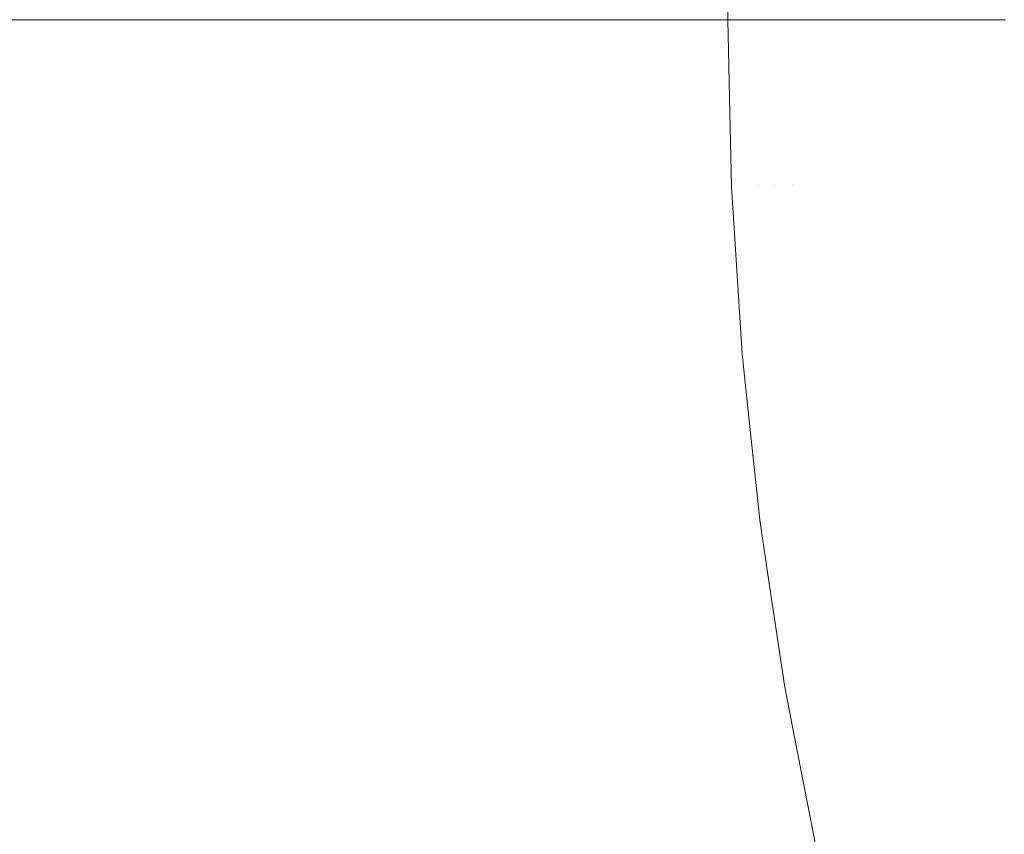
# Model space of a CAD drawing. Header units: centimetres. Extents: x -26 to 27.3, y -25.3 to -23.5.
# Tile 66 of 200: x -8.1266 to -8.0766, y -24.8013 to -24.7599. Entities that reach past the tile are written whole.
import ezdxf

# ---------------------------------------------------------------- set-up
doc = ezdxf.new("R2010")
doc.units = ezdxf.units.CM
doc.header["$LTSCALE"] = 2.54
doc.layers.add('Lucido design-1', color=7, linetype='Continuous')

# ---------------------------------------------------------------- blocks, each defined once
blk = doc.blocks.new('Gruppo-4-1')
at = {"color": 7, "linetype": 'Continuous', "lineweight": 9}
for points in [[(-25.890647, -23.559888, -349.282667), (-25.890647, -25.159888, -349.282667), (27.209353, -25.159888, -349.282667), (27.209353, -23.559888, -349.282667)], [(-8.090647, -24.759888, -349.982667), (-8.090647, -23.559888, -349.982667), (-8.090647, -23.559888, -349.782667), (-8.090647, -24.759888, -349.782667)]]:
    blk.add_3dface(points, dxfattribs=at)
for points, invisible_edges in [([(-8.090647, -23.559888, -349.782667), (-8.090561, -23.559888, -349.778606), (-8.090557, -24.759888, -349.778606), (-8.090646, -24.759888, -349.782122)], 10), ([(-8.090646, -24.759888, -349.782122), (-8.090647, -24.759888, -349.782667), (-8.090647, -23.559888, -349.782667)], 8), ([(-8.090547, -24.759888, -349.778192), (-8.090557, -24.759888, -349.778606), (-8.090561, -23.559888, -349.778606), (-8.090557, -23.559888, -349.778423)], 10), ([(-8.090557, -23.559888, -349.778423), (-8.090303, -24.759888, -349.774462), (-8.090547, -24.759888, -349.778192)], 9), ([(-8.12894, -24.759888, -350.061348), (-8.126077, -24.759888, -350.059026), (-8.125865, -24.76988, -350.059026), (-8.129036, -24.770015, -350.061601)], 14), ([(-8.125865, -24.76988, -350.059026), (-8.126077, -24.759888, -350.059026), (-8.125791, -24.759888, -350.058774)], 9), ([(-8.125791, -24.759888, -350.058774), (-8.123014, -24.759888, -350.056326), (-8.122805, -24.76975, -350.056326), (-8.125865, -24.76988, -350.059026)], 14), ([(-8.122805, -24.76975, -350.056326), (-8.123014, -24.759888, -350.056326), (-8.122746, -24.759888, -350.056071)], 9), ([(-8.122746, -24.759888, -350.056071), (-8.120066, -24.759888, -350.053507), (-8.119859, -24.769625, -350.053507), (-8.122805, -24.76975, -350.056326)], 14), ([(-8.119859, -24.769625, -350.053507), (-8.120066, -24.759888, -350.053507), (-8.119812, -24.759888, -350.053243)], 9), ([(-8.119812, -24.759888, -350.053243), (-8.117238, -24.759888, -350.050572), (-8.117034, -24.769505, -350.050572), (-8.119859, -24.769625, -350.053507)], 14), ([(-8.117034, -24.769505, -350.050572), (-8.117238, -24.759888, -350.050572), (-8.116992, -24.759888, -350.050295)], 9), ([(-8.116992, -24.759888, -350.050295), (-8.114535, -24.759888, -350.047528), (-8.114333, -24.76939, -350.047528), (-8.117034, -24.769505, -350.050572)], 14), ([(-8.114333, -24.76939, -350.047528), (-8.114535, -24.759888, -350.047528), (-8.114293, -24.759888, -350.047232)], 9), ([(-8.114293, -24.759888, -350.047232), (-8.11196, -24.759888, -350.044379), (-8.111761, -24.769281, -350.044379), (-8.114333, -24.76939, -350.047528)], 14), ([(-8.111761, -24.769281, -350.044379), (-8.11196, -24.759888, -350.044379), (-8.111719, -24.759888, -350.044058)], 9), ([(-8.111719, -24.759888, -350.044058), (-8.109483, -24.759888, -350.041082), (-8.109286, -24.769176, -350.041082), (-8.111761, -24.769281, -350.044379)], 14), ([(-8.109286, -24.769176, -350.041082), (-8.109483, -24.759888, -350.041082), (-8.109274, -24.759888, -350.040779)], 9), ([(-8.109274, -24.759888, -350.040779), (-8.107179, -24.759888, -350.037741), (-8.106984, -24.769078, -350.037741), (-8.109286, -24.769176, -350.041082)], 14), ([(-8.106984, -24.769078, -350.037741), (-8.107179, -24.759888, -350.037741), (-8.106963, -24.759888, -350.037399)], 9), ([(-8.106963, -24.759888, -350.037399), (-8.105015, -24.759888, -350.034311), (-8.104822, -24.768986, -350.034311), (-8.106984, -24.769078, -350.037741)], 14), ([(-8.104822, -24.768986, -350.034311), (-8.105015, -24.759888, -350.034311), (-8.104792, -24.759888, -350.033924)], 9), ([(-8.104792, -24.759888, -350.033924), (-8.102994, -24.759888, -350.030801), (-8.102802, -24.7689, -350.030801), (-8.104822, -24.768986, -350.034311)], 14), ([(-8.102802, -24.7689, -350.030801), (-8.102994, -24.759888, -350.030801), (-8.102763, -24.759888, -350.030359)], 9), ([(-8.102763, -24.759888, -350.030359), (-8.101118, -24.759888, -350.027215), (-8.100928, -24.768821, -350.027215), (-8.102802, -24.7689, -350.030801)], 14), ([(-8.100928, -24.768821, -350.027215), (-8.101118, -24.759888, -350.027215), (-8.10088, -24.759888, -350.026712)], 9), ([(-8.10088, -24.759888, -350.026712), (-8.099391, -24.759888, -350.02356), (-8.099203, -24.768747, -350.02356), (-8.100928, -24.768821, -350.027215)], 14), ([(-8.099203, -24.768747, -350.02356), (-8.099391, -24.759888, -350.02356), (-8.099147, -24.759888, -350.022986)], 9), ([(-8.099147, -24.759888, -350.022986), (-8.097814, -24.759888, -350.019843), (-8.097628, -24.76868, -350.019843), (-8.099203, -24.768747, -350.02356)], 14), ([(-8.097628, -24.76868, -350.019843), (-8.097814, -24.759888, -350.019843), (-8.097568, -24.759888, -350.01919)], 9), ([(-8.097568, -24.759888, -350.01919), (-8.096391, -24.759888, -350.01607), (-8.096205, -24.76862, -350.01607), (-8.097628, -24.76868, -350.019843)], 14), ([(-8.096205, -24.76862, -350.01607), (-8.096391, -24.759888, -350.01607), (-8.096145, -24.759888, -350.015328)], 9), ([(-8.096145, -24.759888, -350.015328), (-8.095122, -24.759888, -350.012247), (-8.094938, -24.768566, -350.012247), (-8.096205, -24.76862, -350.01607)], 14), ([(-8.094938, -24.768566, -350.012247), (-8.095122, -24.759888, -350.012247), (-8.094881, -24.759888, -350.011407)], 9), ([(-8.094881, -24.759888, -350.011407), (-8.094009, -24.759888, -350.00838), (-8.093826, -24.768519, -350.00838), (-8.094938, -24.768566, -350.012247)], 14), ([(-8.093826, -24.768519, -350.00838), (-8.094009, -24.759888, -350.00838), (-8.093778, -24.759888, -350.007435)], 9), ([(-8.093778, -24.759888, -350.007435), (-8.093054, -24.759888, -350.004477), (-8.092872, -24.768478, -350.004477), (-8.093826, -24.768519, -350.00838)], 14), ([(-8.092872, -24.768478, -350.004477), (-8.093054, -24.759888, -350.004477), (-8.09284, -24.759888, -350.003417)], 9), ([(-8.09284, -24.759888, -350.003417), (-8.092258, -24.759888, -350.000543), (-8.092076, -24.768445, -350.000543), (-8.092872, -24.768478, -350.004477)], 14), ([(-8.092076, -24.768445, -350.000543), (-8.092258, -24.759888, -350.000543), (-8.092067, -24.759888, -349.99936)], 9), ([(-8.092067, -24.759888, -349.99936), (-8.09162, -24.759888, -349.996586), (-8.091439, -24.768418, -349.996586), (-8.092076, -24.768445, -350.000543)], 14), ([(-8.091439, -24.768418, -349.996586), (-8.09162, -24.759888, -349.996586), (-8.091462, -24.759888, -349.995271)], 9), ([(-8.091462, -24.759888, -349.995271), (-8.091143, -24.759888, -349.992612), (-8.090962, -24.768397, -349.992612), (-8.091439, -24.768418, -349.996586)], 14), ([(-8.090962, -24.768397, -349.992612), (-8.091143, -24.759888, -349.992612), (-8.091027, -24.759888, -349.991158)], 9), ([(-8.091027, -24.759888, -349.991158), (-8.090825, -24.759888, -349.988627), (-8.090644, -24.768384, -349.988627), (-8.090962, -24.768397, -349.992612)], 14), ([(-8.090644, -24.768384, -349.988627), (-8.090825, -24.759888, -349.988627), (-8.090761, -24.759888, -349.987026)], 9), ([(-8.090761, -24.759888, -349.987026), (-8.090666, -24.759888, -349.984639), (-8.090486, -24.768377, -349.984639), (-8.090644, -24.768384, -349.988627)], 14), ([(-8.090666, -24.759888, -349.984639), (-8.090647, -24.759888, -349.982667), (-8.090563, -24.763831, -349.982667)], 8), ([(-8.090563, -24.763831, -349.982667), (-8.090467, -24.768376, -349.982667), (-8.090486, -24.768377, -349.984639), (-8.090666, -24.759888, -349.984639)], 14), ([(-8.090647, -24.759888, -349.982667), (-8.090647, -24.759888, -349.782667), (-8.090563, -24.763831, -349.782667), (-8.090563, -24.763831, -349.982667)], 4), ([(-8.090563, -24.763831, -349.782667), (-8.090647, -24.759888, -349.782667), (-8.090646, -24.759888, -349.782122)], 8), ([(-8.090646, -24.759888, -349.782122), (-8.090465, -24.768376, -349.782122), (-8.090467, -24.768376, -349.782667), (-8.090563, -24.763831, -349.782667)], 11), ([(-8.090367, -24.768372, -349.778192), (-8.090465, -24.768376, -349.782122), (-8.090646, -24.759888, -349.782122), (-8.090557, -24.759888, -349.778606)], 11), ([(-8.090557, -24.759888, -349.778606), (-8.090547, -24.759888, -349.778192), (-8.090367, -24.768372, -349.778192)], 10), ([(-8.090101, -24.768361, -349.774117), (-8.090367, -24.768372, -349.778192), (-8.090547, -24.759888, -349.778192), (-8.090303, -24.759888, -349.774462)], 11), ([(-8.090303, -24.759888, -349.774462), (-8.090281, -24.759888, -349.774117), (-8.090101, -24.768361, -349.774117)], 10), ([(-8.089669, -24.768342, -349.770053), (-8.090101, -24.768361, -349.774117), (-8.090281, -24.759888, -349.774117), (-8.089878, -24.759888, -349.770329)], 11), ([(-8.089878, -24.759888, -349.770329), (-8.089848, -24.759888, -349.770053), (-8.089669, -24.768342, -349.770053)], 10), ([(-8.08907, -24.768317, -349.766006), (-8.089669, -24.768342, -349.770053), (-8.089848, -24.759888, -349.770053), (-8.08928, -24.759888, -349.766213)], 11), ([(-8.08928, -24.759888, -349.766213), (-8.089249, -24.759888, -349.766006), (-8.08907, -24.768317, -349.766006)], 10), ([(-8.088306, -24.768284, -349.761983), (-8.08907, -24.768317, -349.766006), (-8.089249, -24.759888, -349.766006), (-8.088511, -24.759888, -349.762123)], 11), ([(-8.088511, -24.759888, -349.762123), (-8.088485, -24.759888, -349.761983), (-8.088306, -24.768284, -349.761983)], 10), ([(-8.087378, -24.768245, -349.757992), (-8.088306, -24.768284, -349.761983), (-8.088485, -24.759888, -349.761983), (-8.087572, -24.759888, -349.758064)], 11), ([(-8.087572, -24.759888, -349.758064), (-8.087555, -24.759888, -349.757992), (-8.087378, -24.768245, -349.757992)], 10), ([(-8.087378, -24.768245, -349.757992), (-8.087555, -24.759888, -349.757992), (-8.086462, -24.759888, -349.754038), (-8.086285, -24.768199, -349.754038)], 13), ([(-8.086285, -24.768199, -349.754038), (-8.086462, -24.759888, -349.754038), (-8.085206, -24.759888, -349.75013), (-8.08503, -24.768145, -349.75013)], 13), ([(-8.08503, -24.768145, -349.75013), (-8.085206, -24.759888, -349.75013), (-8.085184, -24.759888, -349.750071)], 9), ([(-8.085184, -24.759888, -349.750071), (-8.083789, -24.759888, -349.746272), (-8.083615, -24.768085, -349.746272), (-8.08503, -24.768145, -349.75013)], 14), ([(-8.083615, -24.768085, -349.746272), (-8.083789, -24.759888, -349.746272), (-8.083739, -24.759888, -349.746151)], 9), ([(-8.083739, -24.759888, -349.746151), (-8.082214, -24.759888, -349.742473), (-8.082041, -24.768018, -349.742473), (-8.083615, -24.768085, -349.746272)], 14), ([(-8.082041, -24.768018, -349.742473), (-8.082214, -24.759888, -349.742473), (-8.08213, -24.759888, -349.742292)], 9), ([(-8.08213, -24.759888, -349.742292), (-8.080482, -24.759888, -349.738739), (-8.080311, -24.767945, -349.738739), (-8.082041, -24.768018, -349.742473)], 14), ([(-8.080311, -24.767945, -349.738739), (-8.080482, -24.759888, -349.738739), (-8.080359, -24.759888, -349.7385)], 9), ([(-8.080359, -24.759888, -349.7385), (-8.078596, -24.759888, -349.735076), (-8.078427, -24.767865, -349.735076), (-8.080311, -24.767945, -349.738739)], 14), ([(-8.078427, -24.767865, -349.735076), (-8.078596, -24.759888, -349.735076), (-8.078429, -24.759888, -349.734782)], 9), ([(-8.078429, -24.759888, -349.734782), (-8.07656, -24.759888, -349.731491), (-8.076392, -24.767778, -349.731491), (-8.078427, -24.767865, -349.735076)], 14), ([(-8.090467, -24.768376, -349.982667), (-8.090563, -24.763831, -349.982667), (-8.090563, -24.763831, -349.782667), (-8.090467, -24.768376, -349.782667)], 10), ([(-8.085756, -24.776494, -349.754038), (-8.086285, -24.768199, -349.754038), (-8.08503, -24.768145, -349.75013), (-8.084505, -24.776388, -349.75013)], 15), ([(-8.084505, -24.776388, -349.75013), (-8.08503, -24.768145, -349.75013), (-8.083615, -24.768085, -349.746272), (-8.083093, -24.776268, -349.746272)], 15), ([(-8.083093, -24.776268, -349.746272), (-8.083615, -24.768085, -349.746272), (-8.082041, -24.768018, -349.742473), (-8.081524, -24.776134, -349.742473)], 15), ([(-8.081524, -24.776134, -349.742473), (-8.082041, -24.768018, -349.742473), (-8.080311, -24.767945, -349.738739), (-8.079798, -24.775987, -349.738739)], 15), ([(-8.079798, -24.775987, -349.738739), (-8.080311, -24.767945, -349.738739), (-8.078427, -24.767865, -349.735076), (-8.077919, -24.775827, -349.735076)], 15), ([(-8.077919, -24.775827, -349.735076), (-8.078427, -24.767865, -349.735076), (-8.076392, -24.767778, -349.731491), (-8.07589, -24.775654, -349.731491)], 15), ([(-8.097068, -24.777457, -350.019843), (-8.097628, -24.76868, -350.019843), (-8.096205, -24.76862, -350.01607), (-8.09565, -24.777336, -350.01607)], 15), ([(-8.09565, -24.777336, -350.01607), (-8.096205, -24.76862, -350.01607), (-8.094938, -24.768566, -350.012247), (-8.094385, -24.777229, -350.012247)], 15), ([(-8.094385, -24.777229, -350.012247), (-8.094938, -24.768566, -350.012247), (-8.093826, -24.768519, -350.00838), (-8.093277, -24.777134, -350.00838)], 15), ([(-8.093277, -24.777134, -350.00838), (-8.093826, -24.768519, -350.00838), (-8.092872, -24.768478, -350.004477), (-8.092325, -24.777053, -350.004477)], 15), ([(-8.092325, -24.777053, -350.004477), (-8.092872, -24.768478, -350.004477), (-8.092076, -24.768445, -350.000543), (-8.091532, -24.776986, -350.000543)], 15), ([(-8.091532, -24.776986, -350.000543), (-8.092076, -24.768445, -350.000543), (-8.091439, -24.768418, -349.996586), (-8.090896, -24.776932, -349.996586)], 15), ([(-8.090896, -24.776932, -349.996586), (-8.091439, -24.768418, -349.996586), (-8.090962, -24.768397, -349.992612), (-8.09042, -24.776891, -349.992612)], 15), ([(-8.09042, -24.776891, -349.992612), (-8.090962, -24.768397, -349.992612), (-8.090644, -24.768384, -349.988627), (-8.090104, -24.776864, -349.988627)], 15), ([(-8.090104, -24.776864, -349.988627), (-8.090644, -24.768384, -349.988627), (-8.090486, -24.768377, -349.984639), (-8.089946, -24.776851, -349.984639)], 15), ([(-8.090486, -24.768377, -349.984639), (-8.090467, -24.768376, -349.982667), (-8.090248, -24.771806, -349.982667)], 9), ([(-8.090248, -24.771806, -349.982667), (-8.089926, -24.776849, -349.982667), (-8.089946, -24.776851, -349.984639), (-8.090486, -24.768377, -349.984639)], 14), ([(-8.090467, -24.768376, -349.782667), (-8.090248, -24.771806, -349.782667), (-8.090248, -24.771806, -349.982667), (-8.090467, -24.768376, -349.982667)], 10), ([(-8.090248, -24.771806, -349.782667), (-8.090467, -24.768376, -349.782667), (-8.090465, -24.768376, -349.782122)], 10), ([(-8.089925, -24.776849, -349.782122), (-8.090465, -24.768376, -349.782122), (-8.090367, -24.768372, -349.778192), (-8.089827, -24.776841, -349.778192)], 15), ([(-8.090465, -24.768376, -349.782122), (-8.089925, -24.776849, -349.782122), (-8.089926, -24.776849, -349.782667), (-8.090248, -24.771806, -349.782667)], 11), ([(-8.089827, -24.776841, -349.778192), (-8.090367, -24.768372, -349.778192), (-8.090101, -24.768361, -349.774117), (-8.089562, -24.776818, -349.774117)], 15), ([(-8.089562, -24.776818, -349.774117), (-8.090101, -24.768361, -349.774117), (-8.089669, -24.768342, -349.770053), (-8.089131, -24.776781, -349.770053)], 15), ([(-8.089131, -24.776781, -349.770053), (-8.089669, -24.768342, -349.770053), (-8.08907, -24.768317, -349.766006), (-8.088534, -24.776731, -349.766006)], 15), ([(-8.088534, -24.776731, -349.766006), (-8.08907, -24.768317, -349.766006), (-8.088306, -24.768284, -349.761983), (-8.087772, -24.776666, -349.761983)], 15), ([(-8.087772, -24.776666, -349.761983), (-8.088306, -24.768284, -349.761983), (-8.087378, -24.768245, -349.757992), (-8.086846, -24.776587, -349.757992)], 15), ([(-8.086846, -24.776587, -349.757992), (-8.087378, -24.768245, -349.757992), (-8.086285, -24.768199, -349.754038), (-8.085756, -24.776494, -349.754038)], 15), ([(-8.108694, -24.778447, -350.041082), (-8.109286, -24.769176, -350.041082), (-8.106984, -24.769078, -350.037741), (-8.106399, -24.778251, -350.037741)], 15), ([(-8.106399, -24.778251, -350.037741), (-8.106984, -24.769078, -350.037741), (-8.104822, -24.768986, -350.034311), (-8.104243, -24.778068, -350.034311)], 15), ([(-8.104243, -24.778068, -350.034311), (-8.104822, -24.768986, -350.034311), (-8.102802, -24.7689, -350.030801), (-8.102229, -24.777896, -350.030801)], 15), ([(-8.102229, -24.777896, -350.030801), (-8.102802, -24.7689, -350.030801), (-8.100928, -24.768821, -350.027215), (-8.10036, -24.777737, -350.027215)], 15), ([(-8.10036, -24.777737, -350.027215), (-8.100928, -24.768821, -350.027215), (-8.099203, -24.768747, -350.02356), (-8.098639, -24.777591, -350.02356)], 15), ([(-8.098639, -24.777591, -350.02356), (-8.099203, -24.768747, -350.02356), (-8.097628, -24.76868, -350.019843), (-8.097068, -24.777457, -350.019843)], 15), ([(-8.122177, -24.779594, -350.056326), (-8.122805, -24.76975, -350.056326), (-8.119859, -24.769625, -350.053507), (-8.11924, -24.779344, -350.053507)], 15), ([(-8.11924, -24.779344, -350.053507), (-8.119859, -24.769625, -350.053507), (-8.117034, -24.769505, -350.050572), (-8.116422, -24.779104, -350.050572)], 15), ([(-8.116422, -24.779104, -350.050572), (-8.117034, -24.769505, -350.050572), (-8.114333, -24.76939, -350.047528), (-8.113728, -24.778875, -350.047528)], 15), ([(-8.113728, -24.778875, -350.047528), (-8.114333, -24.76939, -350.047528), (-8.111761, -24.769281, -350.044379), (-8.111163, -24.778657, -350.044379)], 15), ([(-8.111163, -24.778657, -350.044379), (-8.111761, -24.769281, -350.044379), (-8.109286, -24.769176, -350.041082), (-8.108694, -24.778447, -350.041082)], 15), ([(-8.128392, -24.780123, -350.061601), (-8.129036, -24.770015, -350.061601), (-8.125865, -24.76988, -350.059026), (-8.125229, -24.779854, -350.059026)], 15), ([(-8.125229, -24.779854, -350.059026), (-8.125865, -24.76988, -350.059026), (-8.122805, -24.76975, -350.056326), (-8.122177, -24.779594, -350.056326)], 15), ([(-8.089926, -24.776849, -349.982667), (-8.090248, -24.771806, -349.982667), (-8.090248, -24.771806, -349.782667), (-8.089926, -24.776849, -349.782667)], 10), ([(-8.082225, -24.78442, -349.746272), (-8.083093, -24.776268, -349.746272), (-8.081524, -24.776134, -349.742473), (-8.080662, -24.78422, -349.742473)], 15), ([(-8.080662, -24.78422, -349.742473), (-8.081524, -24.776134, -349.742473), (-8.079798, -24.775987, -349.738739), (-8.078945, -24.784, -349.738739)], 15), ([(-8.078945, -24.784, -349.738739), (-8.079798, -24.775987, -349.738739), (-8.077919, -24.775827, -349.735076), (-8.077074, -24.783761, -349.735076)], 15), ([(-8.077074, -24.783761, -349.735076), (-8.077919, -24.775827, -349.735076), (-8.07589, -24.775654, -349.731491), (-8.075054, -24.783502, -349.731491)], 15), ([(-8.086882, -24.785017, -349.761983), (-8.087772, -24.776666, -349.761983), (-8.086846, -24.776587, -349.757992), (-8.08596, -24.784899, -349.757992)], 15), ([(-8.08596, -24.784899, -349.757992), (-8.086846, -24.776587, -349.757992), (-8.085756, -24.776494, -349.754038), (-8.084876, -24.78476, -349.754038)], 15), ([(-8.084876, -24.78476, -349.754038), (-8.085756, -24.776494, -349.754038), (-8.084505, -24.776388, -349.75013), (-8.08363, -24.7846, -349.75013)], 15), ([(-8.08363, -24.7846, -349.75013), (-8.084505, -24.776388, -349.75013), (-8.083093, -24.776268, -349.746272), (-8.082225, -24.78442, -349.746272)], 15), ([(-8.093466, -24.78586, -350.012247), (-8.094385, -24.777229, -350.012247), (-8.093277, -24.777134, -350.00838), (-8.092362, -24.785719, -350.00838)], 15), ([(-8.092362, -24.785719, -350.00838), (-8.093277, -24.777134, -350.00838), (-8.092325, -24.777053, -350.004477), (-8.091415, -24.785597, -350.004477)], 15), ([(-8.091415, -24.785597, -350.004477), (-8.092325, -24.777053, -350.004477), (-8.091532, -24.776986, -350.000543), (-8.090625, -24.785496, -350.000543)], 15), ([(-8.090625, -24.785496, -350.000543), (-8.091532, -24.776986, -350.000543), (-8.090896, -24.776932, -349.996586), (-8.089993, -24.785415, -349.996586)], 15), ([(-8.089993, -24.785415, -349.996586), (-8.090896, -24.776932, -349.996586), (-8.09042, -24.776891, -349.992612), (-8.089519, -24.785355, -349.992612)], 15), ([(-8.089519, -24.785355, -349.992612), (-8.09042, -24.776891, -349.992612), (-8.090104, -24.776864, -349.988627), (-8.089203, -24.785314, -349.988627)], 15), ([(-8.089203, -24.785314, -349.988627), (-8.090104, -24.776864, -349.988627), (-8.089946, -24.776851, -349.984639), (-8.089046, -24.785294, -349.984639)], 15), ([(-8.089946, -24.776851, -349.984639), (-8.089926, -24.776849, -349.982667), (-8.089615, -24.779774, -349.982667)], 9), ([(-8.089615, -24.779774, -349.982667), (-8.089027, -24.785292, -349.982667), (-8.089046, -24.785294, -349.984639), (-8.089946, -24.776851, -349.984639)], 14), ([(-8.089926, -24.776849, -349.782667), (-8.089615, -24.779774, -349.782667), (-8.089615, -24.779774, -349.982667), (-8.089926, -24.776849, -349.982667)], 10), ([(-8.089615, -24.779774, -349.782667), (-8.089926, -24.776849, -349.782667), (-8.089925, -24.776849, -349.782122)], 10), ([(-8.089026, -24.785291, -349.782122), (-8.089925, -24.776849, -349.782122), (-8.089827, -24.776841, -349.778192), (-8.088928, -24.785279, -349.778192)], 15), ([(-8.089925, -24.776849, -349.782122), (-8.089026, -24.785291, -349.782122), (-8.089027, -24.785292, -349.782667), (-8.089615, -24.779774, -349.782667)], 11), ([(-8.088928, -24.785279, -349.778192), (-8.089827, -24.776841, -349.778192), (-8.089562, -24.776818, -349.774117), (-8.088664, -24.785245, -349.774117)], 15), ([(-8.088664, -24.785245, -349.774117), (-8.089562, -24.776818, -349.774117), (-8.089131, -24.776781, -349.770053), (-8.088235, -24.78519, -349.770053)], 15), ([(-8.088235, -24.78519, -349.770053), (-8.089131, -24.776781, -349.770053), (-8.088534, -24.776731, -349.766006), (-8.087641, -24.785114, -349.766006)], 15), ([(-8.087641, -24.785114, -349.766006), (-8.088534, -24.776731, -349.766006), (-8.087772, -24.776666, -349.761983), (-8.086882, -24.785017, -349.761983)], 15), ([(-8.099413, -24.786622, -350.027215), (-8.10036, -24.777737, -350.027215), (-8.098639, -24.777591, -350.02356), (-8.0977, -24.786402, -350.02356)], 15), ([(-8.0977, -24.786402, -350.02356), (-8.098639, -24.777591, -350.02356), (-8.097068, -24.777457, -350.019843), (-8.096136, -24.786202, -350.019843)], 15), ([(-8.096136, -24.786202, -350.019843), (-8.097068, -24.777457, -350.019843), (-8.09565, -24.777336, -350.01607), (-8.094724, -24.786021, -350.01607)], 15), ([(-8.094724, -24.786021, -350.01607), (-8.09565, -24.777336, -350.01607), (-8.094385, -24.777229, -350.012247), (-8.093466, -24.78586, -350.012247)], 15), ([(-8.105425, -24.787391, -350.037741), (-8.106399, -24.778251, -350.037741), (-8.104243, -24.778068, -350.034311), (-8.103279, -24.787117, -350.034311)], 15), ([(-8.103279, -24.787117, -350.034311), (-8.104243, -24.778068, -350.034311), (-8.102229, -24.777896, -350.030801), (-8.101274, -24.78686, -350.030801)], 15), ([(-8.101274, -24.78686, -350.030801), (-8.102229, -24.777896, -350.030801), (-8.10036, -24.777737, -350.027215), (-8.099413, -24.786622, -350.027215)], 15), ([(-8.110168, -24.787999, -350.044379), (-8.111163, -24.778657, -350.044379), (-8.108694, -24.778447, -350.041082), (-8.10771, -24.787684, -350.041082)], 15), ([(-8.10771, -24.787684, -350.041082), (-8.108694, -24.778447, -350.041082), (-8.106399, -24.778251, -350.037741), (-8.105425, -24.787391, -350.037741)], 15), ([(-8.118208, -24.789028, -350.053507), (-8.11924, -24.779344, -350.053507), (-8.116422, -24.779104, -350.050572), (-8.115403, -24.788669, -350.050572)], 15), ([(-8.115403, -24.788669, -350.050572), (-8.116422, -24.779104, -350.050572), (-8.113728, -24.778875, -350.047528), (-8.112721, -24.788326, -350.047528)], 15), ([(-8.112721, -24.788326, -350.047528), (-8.113728, -24.778875, -350.047528), (-8.111163, -24.778657, -350.044379), (-8.110168, -24.787999, -350.044379)], 15), ([(-8.12417, -24.789792, -350.059026), (-8.125229, -24.779854, -350.059026), (-8.122177, -24.779594, -350.056326), (-8.121132, -24.789403, -350.056326)], 15), ([(-8.121132, -24.789403, -350.056326), (-8.122177, -24.779594, -350.056326), (-8.11924, -24.779344, -350.053507), (-8.118208, -24.789028, -350.053507)], 15), ([(-8.127319, -24.790195, -350.061601), (-8.128392, -24.780123, -350.061601), (-8.125229, -24.779854, -350.059026), (-8.12417, -24.789792, -350.059026)], 15), ([(-8.089027, -24.785292, -349.982667), (-8.089615, -24.779774, -349.982667), (-8.089615, -24.779774, -349.782667), (-8.089027, -24.785292, -349.782667)], 10), ([(-8.075893, -24.791652, -349.735076), (-8.077074, -24.783761, -349.735076), (-8.075054, -24.783502, -349.731491), (-8.073886, -24.791307, -349.731491)], 15), ([(-8.079458, -24.792263, -349.742473), (-8.080662, -24.78422, -349.742473), (-8.078945, -24.784, -349.738739), (-8.077752, -24.79197, -349.738739)], 15), ([(-8.077752, -24.79197, -349.738739), (-8.078945, -24.784, -349.738739), (-8.077074, -24.783761, -349.735076), (-8.075893, -24.791652, -349.735076)], 15), ([(-8.083645, -24.792981, -349.754038), (-8.084876, -24.78476, -349.754038), (-8.08363, -24.7846, -349.75013), (-8.082407, -24.792769, -349.75013)], 15), ([(-8.082407, -24.792769, -349.75013), (-8.08363, -24.7846, -349.75013), (-8.082225, -24.78442, -349.746272), (-8.081011, -24.792529, -349.746272)], 15), ([(-8.081011, -24.792529, -349.746272), (-8.082225, -24.78442, -349.746272), (-8.080662, -24.78422, -349.742473), (-8.079458, -24.792263, -349.742473)], 15), ([(-8.086983, -24.793553, -349.770053), (-8.088235, -24.78519, -349.770053), (-8.087641, -24.785114, -349.766006), (-8.086393, -24.793452, -349.766006)], 15), ([(-8.086393, -24.793452, -349.766006), (-8.087641, -24.785114, -349.766006), (-8.086882, -24.785017, -349.761983), (-8.085639, -24.793323, -349.761983)], 15), ([(-8.085639, -24.793323, -349.761983), (-8.086882, -24.785017, -349.761983), (-8.08596, -24.784899, -349.757992), (-8.084723, -24.793166, -349.757992)], 15), ([(-8.084723, -24.793166, -349.757992), (-8.08596, -24.784899, -349.757992), (-8.084876, -24.78476, -349.754038), (-8.083645, -24.792981, -349.754038)], 15), ([(-8.091084, -24.794256, -350.00838), (-8.092362, -24.785719, -350.00838), (-8.091415, -24.785597, -350.004477), (-8.090143, -24.794095, -350.004477)], 15), ([(-8.090143, -24.794095, -350.004477), (-8.091415, -24.785597, -350.004477), (-8.090625, -24.785496, -350.000543), (-8.089358, -24.79396, -350.000543)], 15), ([(-8.089358, -24.79396, -350.000543), (-8.090625, -24.785496, -350.000543), (-8.089993, -24.785415, -349.996586), (-8.08873, -24.793853, -349.996586)], 15), ([(-8.08873, -24.793853, -349.996586), (-8.089993, -24.785415, -349.996586), (-8.089519, -24.785355, -349.992612), (-8.088259, -24.793772, -349.992612)], 15), ([(-8.088259, -24.793772, -349.992612), (-8.089519, -24.785355, -349.992612), (-8.089203, -24.785314, -349.988627), (-8.087945, -24.793718, -349.988627)], 15), ([(-8.087945, -24.793718, -349.988627), (-8.089203, -24.785314, -349.988627), (-8.089046, -24.785294, -349.984639), (-8.087789, -24.793691, -349.984639)], 15), ([(-8.089046, -24.785294, -349.984639), (-8.089027, -24.785292, -349.982667), (-8.088663, -24.787721, -349.982667)], 9), ([(-8.088663, -24.787721, -349.982667), (-8.08777, -24.793688, -349.982667), (-8.087789, -24.793691, -349.984639), (-8.089046, -24.785294, -349.984639)], 14), ([(-8.088663, -24.787721, -349.782667), (-8.089027, -24.785292, -349.782667), (-8.089026, -24.785291, -349.782122)], 10), ([(-8.089027, -24.785292, -349.782667), (-8.088663, -24.787721, -349.782667), (-8.088663, -24.787721, -349.982667), (-8.089027, -24.785292, -349.982667)], 10), ([(-8.087769, -24.793688, -349.782122), (-8.089026, -24.785291, -349.782122), (-8.088928, -24.785279, -349.778192), (-8.087671, -24.793671, -349.778192)], 15), ([(-8.089026, -24.785291, -349.782122), (-8.087769, -24.793688, -349.782122), (-8.08777, -24.793688, -349.782667), (-8.088663, -24.787721, -349.782667)], 11), ([(-8.087671, -24.793671, -349.778192), (-8.088928, -24.785279, -349.778192), (-8.088664, -24.785245, -349.774117), (-8.087409, -24.793626, -349.774117)], 15), ([(-8.087409, -24.793626, -349.774117), (-8.088664, -24.785245, -349.774117), (-8.088235, -24.78519, -349.770053), (-8.086983, -24.793553, -349.770053)], 15), ([(-8.094834, -24.794899, -350.019843), (-8.096136, -24.786202, -350.019843), (-8.094724, -24.786021, -350.01607), (-8.093431, -24.794659, -350.01607)], 15), ([(-8.093431, -24.794659, -350.01607), (-8.094724, -24.786021, -350.01607), (-8.093466, -24.78586, -350.012247), (-8.092181, -24.794444, -350.012247)], 15), ([(-8.092181, -24.794444, -350.012247), (-8.093466, -24.78586, -350.012247), (-8.092362, -24.785719, -350.00838), (-8.091084, -24.794256, -350.00838)], 15), ([(-8.099939, -24.795775, -350.030801), (-8.101274, -24.78686, -350.030801), (-8.099413, -24.786622, -350.027215), (-8.098091, -24.795458, -350.027215)], 15), ([(-8.098091, -24.795458, -350.027215), (-8.099413, -24.786622, -350.027215), (-8.0977, -24.786402, -350.02356), (-8.096388, -24.795166, -350.02356)], 15), ([(-8.096388, -24.795166, -350.02356), (-8.0977, -24.786402, -350.02356), (-8.096136, -24.786202, -350.019843), (-8.094834, -24.794899, -350.019843)], 15), ([(-8.104065, -24.796482, -350.037741), (-8.105425, -24.787391, -350.037741), (-8.103279, -24.787117, -350.034311), (-8.101931, -24.796116, -350.034311)], 15), ([(-8.101931, -24.796116, -350.034311), (-8.103279, -24.787117, -350.034311), (-8.101274, -24.78686, -350.030801), (-8.099939, -24.795775, -350.030801)], 15), ([(-8.106335, -24.796871, -350.041082), (-8.10771, -24.787684, -350.041082), (-8.105425, -24.787391, -350.037741), (-8.104065, -24.796482, -350.037741)], 15), ([(-8.111314, -24.797725, -350.047528), (-8.112721, -24.788326, -350.047528), (-8.110168, -24.787999, -350.044379), (-8.108777, -24.79729, -350.044379)], 15), ([(-8.108777, -24.79729, -350.044379), (-8.110168, -24.787999, -350.044379), (-8.10771, -24.787684, -350.041082), (-8.106335, -24.796871, -350.041082)], 15), ([(-8.08777, -24.793688, -349.982667), (-8.088663, -24.787721, -349.982667), (-8.088663, -24.787721, -349.782667), (-8.08777, -24.793688, -349.782667)], 10), ([(-8.113979, -24.798182, -350.050572), (-8.115403, -24.788669, -350.050572), (-8.112721, -24.788326, -350.047528), (-8.111314, -24.797725, -350.047528)], 15), ([(-8.119672, -24.799158, -350.056326), (-8.121132, -24.789403, -350.056326), (-8.118208, -24.789028, -350.053507), (-8.116766, -24.79866, -350.053507)], 15), ([(-8.116766, -24.79866, -350.053507), (-8.118208, -24.789028, -350.053507), (-8.115403, -24.788669, -350.050572), (-8.113979, -24.798182, -350.050572)], 15), ([(-8.122691, -24.799676, -350.059026), (-8.12417, -24.789792, -350.059026), (-8.121132, -24.789403, -350.056326), (-8.119672, -24.799158, -350.056326)], 15), ([(-8.125819, -24.800212, -350.061601), (-8.127319, -24.790195, -350.061601), (-8.12417, -24.789792, -350.059026), (-8.122691, -24.799676, -350.059026)], 15), ([(-8.129052, -24.800767, -350.064046), (-8.130572, -24.790612, -350.064046), (-8.127319, -24.790195, -350.061601), (-8.125819, -24.800212, -350.061601)], 15), ([(-8.077914, -24.800247, -349.742473), (-8.079458, -24.792263, -349.742473), (-8.077752, -24.79197, -349.738739), (-8.076221, -24.799882, -349.738739)], 15), ([(-8.076221, -24.799882, -349.738739), (-8.077752, -24.79197, -349.738739), (-8.075893, -24.791652, -349.735076), (-8.074378, -24.799485, -349.735076)], 15), ([(-8.080839, -24.800877, -349.75013), (-8.082407, -24.792769, -349.75013), (-8.081011, -24.792529, -349.746272), (-8.079454, -24.800579, -349.746272)], 15), ([(-8.079454, -24.800579, -349.746272), (-8.081011, -24.792529, -349.746272), (-8.079458, -24.792263, -349.742473), (-8.077914, -24.800247, -349.742473)], 15), ([(-8.083135, -24.801372, -349.757992), (-8.084723, -24.793166, -349.757992), (-8.083645, -24.792981, -349.754038), (-8.082067, -24.801142, -349.754038)], 15), ([(-8.082067, -24.801142, -349.754038), (-8.083645, -24.792981, -349.754038), (-8.082407, -24.792769, -349.75013), (-8.080839, -24.800877, -349.75013)], 15), ([(-8.08606, -24.802003, -349.778192), (-8.087671, -24.793671, -349.778192), (-8.087409, -24.793626, -349.774117), (-8.0858, -24.801947, -349.774117)], 15), ([(-8.0858, -24.801947, -349.774117), (-8.087409, -24.793626, -349.774117), (-8.086983, -24.793553, -349.770053), (-8.085377, -24.801856, -349.770053)], 15), ([(-8.085377, -24.801856, -349.770053), (-8.086983, -24.793553, -349.770053), (-8.086393, -24.793452, -349.766006), (-8.084792, -24.801729, -349.766006)], 15), ([(-8.084792, -24.801729, -349.766006), (-8.086393, -24.793452, -349.766006), (-8.085639, -24.793323, -349.761983), (-8.084044, -24.801568, -349.761983)], 15), ([(-8.084044, -24.801568, -349.761983), (-8.085639, -24.793323, -349.761983), (-8.084723, -24.793166, -349.757992), (-8.083135, -24.801372, -349.757992)], 15), ([(-8.089445, -24.802732, -350.00838), (-8.091084, -24.794256, -350.00838), (-8.090143, -24.794095, -350.004477), (-8.088511, -24.802531, -350.004477)], 15), ([(-8.088511, -24.802531, -350.004477), (-8.090143, -24.794095, -350.004477), (-8.089358, -24.79396, -350.000543), (-8.087733, -24.802363, -350.000543)], 15), ([(-8.087733, -24.802363, -350.000543), (-8.089358, -24.79396, -350.000543), (-8.08873, -24.793853, -349.996586), (-8.08711, -24.802229, -349.996586)], 15), ([(-8.08711, -24.802229, -349.996586), (-8.08873, -24.793853, -349.996586), (-8.088259, -24.793772, -349.992612), (-8.086643, -24.802128, -349.992612)], 15), ([(-8.086643, -24.802128, -349.992612), (-8.088259, -24.793772, -349.992612), (-8.087945, -24.793718, -349.988627), (-8.086332, -24.802061, -349.988627)], 15), ([(-8.086332, -24.802061, -349.988627), (-8.087945, -24.793718, -349.988627), (-8.087789, -24.793691, -349.984639), (-8.086177, -24.802028, -349.984639)], 15), ([(-8.087789, -24.793691, -349.984639), (-8.08777, -24.793688, -349.982667), (-8.087394, -24.795635, -349.982667)], 9), ([(-8.087394, -24.795635, -349.982667), (-8.086158, -24.802024, -349.982667), (-8.086177, -24.802028, -349.984639), (-8.087789, -24.793691, -349.984639)], 14), ([(-8.08777, -24.793688, -349.782667), (-8.087394, -24.795635, -349.782667), (-8.087394, -24.795635, -349.982667), (-8.08777, -24.793688, -349.982667)], 10), ([(-8.087394, -24.795635, -349.782667), (-8.08777, -24.793688, -349.782667), (-8.087769, -24.793688, -349.782122)], 10), ([(-8.086157, -24.802024, -349.782122), (-8.087769, -24.793688, -349.782122), (-8.087671, -24.793671, -349.778192), (-8.08606, -24.802003, -349.778192)], 15), ([(-8.087769, -24.793688, -349.782122), (-8.086157, -24.802024, -349.782122), (-8.086158, -24.802024, -349.782667), (-8.087394, -24.795635, -349.782667)], 11), ([(-8.091773, -24.803234, -350.01607), (-8.093431, -24.794659, -350.01607), (-8.092181, -24.794444, -350.012247), (-8.090533, -24.802967, -350.012247)], 15), ([(-8.090533, -24.802967, -350.012247), (-8.092181, -24.794444, -350.012247), (-8.091084, -24.794256, -350.00838), (-8.089445, -24.802732, -350.00838)], 15), ([(-8.094706, -24.803866, -350.02356), (-8.096388, -24.795166, -350.02356), (-8.094834, -24.794899, -350.019843), (-8.093165, -24.803534, -350.019843)], 15), ([(-8.093165, -24.803534, -350.019843), (-8.094834, -24.794899, -350.019843), (-8.093431, -24.794659, -350.01607), (-8.091773, -24.803234, -350.01607)], 15), ([(-8.098228, -24.804625, -350.030801), (-8.099939, -24.795775, -350.030801), (-8.098091, -24.795458, -350.027215), (-8.096394, -24.80423, -350.027215)], 15), ([(-8.096394, -24.80423, -350.027215), (-8.098091, -24.795458, -350.027215), (-8.096388, -24.795166, -350.02356), (-8.094706, -24.803866, -350.02356)], 15), ([(-8.102319, -24.805507, -350.037741), (-8.104065, -24.796482, -350.037741), (-8.101931, -24.796116, -350.034311), (-8.100204, -24.805051, -350.034311)], 15), ([(-8.100204, -24.805051, -350.034311), (-8.101931, -24.796116, -350.034311), (-8.099939, -24.795775, -350.030801), (-8.098228, -24.804625, -350.030801)], 15), ([(-8.086158, -24.802024, -349.982667), (-8.087394, -24.795635, -349.982667), (-8.087394, -24.795635, -349.782667), (-8.086158, -24.802024, -349.782667)], 10), ([(-8.104571, -24.805992, -350.041082), (-8.106335, -24.796871, -350.041082), (-8.104065, -24.796482, -350.037741), (-8.102319, -24.805507, -350.037741)], 15), ([(-8.106993, -24.806514, -350.044379), (-8.108777, -24.79729, -350.044379), (-8.106335, -24.796871, -350.041082), (-8.104571, -24.805992, -350.041082)], 15), ([(-8.10951, -24.807057, -350.047528), (-8.111314, -24.797725, -350.047528), (-8.108777, -24.79729, -350.044379), (-8.106993, -24.806514, -350.044379)], 15), ([(-8.112152, -24.807626, -350.050572), (-8.113979, -24.798182, -350.050572), (-8.111314, -24.797725, -350.047528), (-8.10951, -24.807057, -350.047528)], 15), ([(-8.114917, -24.808222, -350.053507), (-8.116766, -24.79866, -350.053507), (-8.113979, -24.798182, -350.050572), (-8.112152, -24.807626, -350.050572)], 15), ([(-8.117799, -24.808843, -350.056326), (-8.119672, -24.799158, -350.056326), (-8.116766, -24.79866, -350.053507), (-8.114917, -24.808222, -350.053507)], 15), ([(-8.120793, -24.809488, -350.059026), (-8.122691, -24.799676, -350.059026), (-8.119672, -24.799158, -350.056326), (-8.117799, -24.808843, -350.056326)], 15), ([(-8.123896, -24.810157, -350.061601), (-8.125819, -24.800212, -350.061601), (-8.122691, -24.799676, -350.059026), (-8.120793, -24.809488, -350.059026)], 15), ([(-8.076033, -24.808159, -349.742473), (-8.077914, -24.800247, -349.742473), (-8.076221, -24.799882, -349.738739), (-8.074357, -24.807722, -349.738739)], 15), ([(-8.127102, -24.810848, -350.064046), (-8.129052, -24.800767, -350.064046), (-8.125819, -24.800212, -350.061601), (-8.123896, -24.810157, -350.061601)], 15), ([(-8.078928, -24.808913, -349.75013), (-8.080839, -24.800877, -349.75013), (-8.079454, -24.800579, -349.746272), (-8.077557, -24.808556, -349.746272)], 15), ([(-8.077557, -24.808556, -349.746272), (-8.079454, -24.800579, -349.746272), (-8.077914, -24.800247, -349.742473), (-8.076033, -24.808159, -349.742473)], 15), ([(-8.080143, -24.809229, -349.754038), (-8.082067, -24.801142, -349.754038), (-8.080839, -24.800877, -349.75013), (-8.078928, -24.808913, -349.75013)], 15), ([(-8.081201, -24.809504, -349.757992), (-8.083135, -24.801372, -349.757992), (-8.082067, -24.801142, -349.754038), (-8.080143, -24.809229, -349.754038)], 15)]:
    blk.add_3dface(points, dxfattribs=dict(at, invisible_edges=invisible_edges))

msp = doc.modelspace()

# ---------------------------------------------------------------- block references
at = {"layer": 'Lucido design-1', "color": 7}
msp.add_blockref('Gruppo-4-1', (0, 0), dxfattribs=at)

doc.saveas('drawing.dxf')
